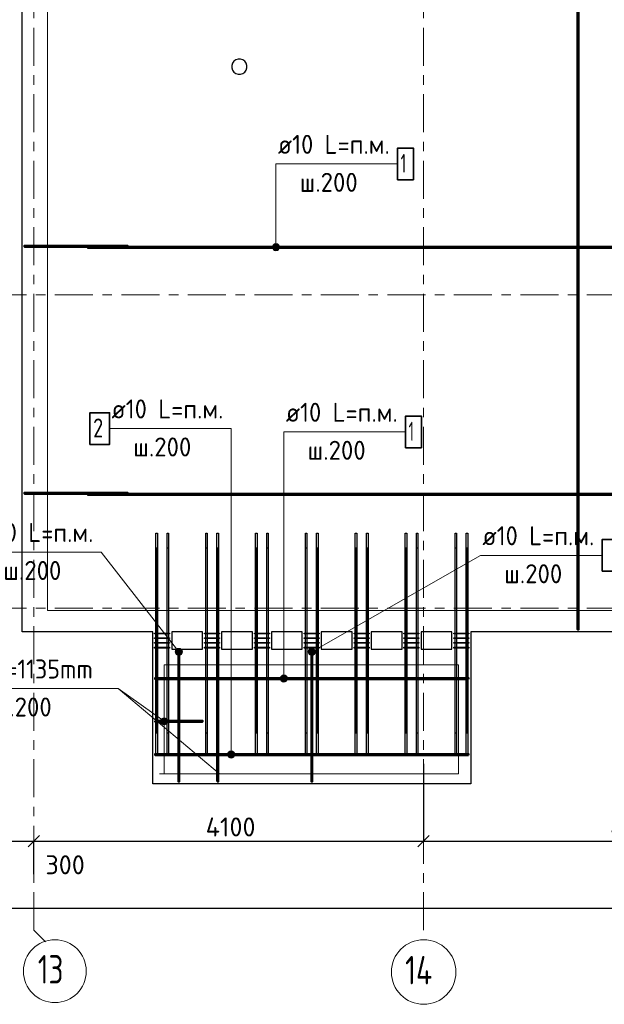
# Model space of a CAD drawing. Header units: metres. Extents: x -38 to 102, y -15 to 21.
# Tile 10 of 229: x 33 to 39, y -4 to 6. Entities that reach past the tile are written whole.
import ezdxf

# ---------------------------------------------------------------- set-up
doc = ezdxf.new("R2010")
doc.units = ezdxf.units.M
doc.header["$PDMODE"] = 65
doc.linetypes.add('______11', pattern=[0.5, 0.4, -0.05, 0, -0.05])
doc.linetypes.add('______5', pattern=[1.1, 0.8, -0.1, 0.1, -0.1])
for name, color, linetype, lineweight in [('XR$2$Осевая линия (1)', 7, '______5', 13), ('XR$2$Размерная линия (1)', 7, 'Continuous', 13), ('XR$5$Арм. стержнями верхней зоны', 180, 'Continuous', 35), ('XR$5$Арм. стержнями нижней зоны', 180, 'Continuous', 35), ('XR$5$Арм.стержн. Арматура края', 96, 'Continuous', 35), ('XR$5$Арм.стержн. Хомут', 240, 'Continuous', 35), ('XR$5$Арм.стержн.горизонт. 1', 180, 'Continuous', 35), ('XR$5$Арм.стержн.горизонт. 2', 202, 'Continuous', 35), ('XR$5$Общий слой (1)_1', 7, 'Continuous', 13), ('XR$5$Перекрытие (1)', 7, 'Continuous', 35)]:
    doc.layers.add(name, color=color, linetype=linetype, lineweight=lineweight)
doc.styles.add('ISOCPEUR', font='txt')
doc.dimstyles.new('DIMSTYLE_3', dxfattribs={"dimtxt": 0.2, "dimasz": 0.2, "dimexe": 0, "dimexo": 0, "dimgap": 0.1, "dimtad": 2, "dimdec": 0, "dimlfac": 1000, "dimrnd": 5, "dimzin": 12, "dimdsep": 46, "dimtxsty": 'ISOCPEUR', "dimblk1": 'ALL_ML_STRICH', "dimblk2": 'ALL_ML_STRICH', "dimsah": 1, "dimcen": 0, "dimclrd": 7, "dimclre": 256, "dimclrt": 7, "dimadec": 0, "dimazin": 0, "dimtfac": 1, "dimtdec": 0, "dimtix": 1, "dimtmove": 2, "dimatfit": 3, "dimfxl": 0, "dimtzin": 0, "dimlwd": 0, "dimlwe": -3, "dimarcsym": 0})
doc.dimstyles.new('DIMSTYLE_4', dxfattribs={"dimtxt": 0.2, "dimasz": 0.2, "dimexe": 0, "dimexo": 0, "dimgap": 0.1, "dimtad": 0, "dimdec": 0, "dimlfac": 1000, "dimrnd": 5, "dimzin": 12, "dimdsep": 46, "dimtxsty": 'ISOCPEUR', "dimblk1": 'ALL_ML_STRICH', "dimblk2": 'ALL_ML_STRICH', "dimsah": 1, "dimcen": 0, "dimclrd": 7, "dimclre": 256, "dimclrt": 7, "dimadec": 0, "dimazin": 0, "dimtfac": 1, "dimtdec": 0, "dimtix": 1, "dimtmove": 2, "dimatfit": 3, "dimfxl": 0, "dimtvp": 1.2, "dimtzin": 0, "dimlwd": 0, "dimlwe": -3, "dimarcsym": 0})

# ---------------------------------------------------------------- blocks, each defined once
blk = doc.blocks.new('ALL_ML_STRICH')
at = {"color": 0, "linetype": 'ByBlock', "lineweight": -2}
for p, q in [((-1, 0), (0.5, 0)), ((-0.3, -0.3), (0.3, 0.3)), ((0, -0.5), (0, 0.5))]:
    blk.add_line(p, q, dxfattribs=at)
blk = doc.blocks.new('*D12')
at = {"layer": 'DEFPOINTS', "color": 7, "linetype": 'Continuous', "lineweight": 13, "transparency": 33554687}
for p in [(0.5, -3.103), (0.5, -3.156), (61.6, -3.14)]:
    blk.add_point(p, dxfattribs=at)
at = {"layer": 'XR$2$Размерная линия (1)', "color": 9, "linetype": 'Continuous', "lineweight": -2, "true_color": 0xc7c7c7, "transparency": 33554687}
for p, q in [((0.5, -3.123), (0.5, -3.156)), ((61.6, -3.156), (61.6, -3.156))]:
    blk.add_line(p, q, dxfattribs=at)
at = {"layer": 'XR$2$Размерная линия (1)', "color": 7, "linetype": 'Continuous', "lineweight": -2, "transparency": 33554687}
blk.add_line((0.5, -3.156), (61.6, -3.156), dxfattribs=at)
at = {"layer": 'XR$2$Размерная линия (1)', "color": 7, "linetype": 'Continuous', "lineweight": 13, "transparency": 33554687, "xscale": 0.2, "yscale": 0.2, "zscale": 0.2, "rotation": 180}
blk.add_blockref('ALL_ML_STRICH', (0.5, -3.156), dxfattribs=at)
at = {"layer": 'XR$2$Размерная линия (1)', "color": 7, "linetype": 'Continuous', "lineweight": 13, "transparency": 33554687, "xscale": 0.2, "yscale": 0.2, "zscale": 0.2}
blk.add_blockref('ALL_ML_STRICH', (61.6, -3.156), dxfattribs=at)
at = {"layer": 'XR$2$Размерная линия (1)', "color": 7, "linetype": 'Continuous', "lineweight": 13, "transparency": 33554687, "insert": (31.1, -3.006), "char_height": 0.2, "width": 1, "attachment_point": 5, "style": 'ISOCPEUR'}
blk.add_mtext('\\A1;{61100}', dxfattribs=at)
blk = doc.blocks.new('*D20')
at = {"layer": 'DEFPOINTS', "color": 7, "linetype": 'Continuous', "lineweight": 13, "transparency": 33554687}
for p in [(32.55, -2.452), (32.55, -2.802), (32.85, -2.818)]:
    blk.add_point(p, dxfattribs=at)
at = {"layer": 'XR$2$Размерная линия (1)', "color": 9, "linetype": 'Continuous', "lineweight": -2, "true_color": 0xc7c7c7, "transparency": 33554687}
for p, q in [((32.55, -2.782), (32.55, -2.452)), ((32.85, -2.798), (32.85, -2.452))]:
    blk.add_line(p, q, dxfattribs=at)
at = {"layer": 'XR$2$Размерная линия (1)', "color": 7, "linetype": 'Continuous', "lineweight": -2, "transparency": 33554687}
blk.add_line((32.55, -2.452), (32.85, -2.452), dxfattribs=at)
at = {"layer": 'XR$2$Размерная линия (1)', "color": 7, "linetype": 'Continuous', "lineweight": 13, "transparency": 33554687, "xscale": 0.2, "yscale": 0.2, "zscale": 0.2, "rotation": 180}
blk.add_blockref('ALL_ML_STRICH', (32.55, -2.452), dxfattribs=at)
at = {"layer": 'XR$2$Размерная линия (1)', "color": 7, "linetype": 'Continuous', "lineweight": 13, "transparency": 33554687, "xscale": 0.2, "yscale": 0.2, "zscale": 0.2}
blk.add_blockref('ALL_ML_STRICH', (32.85, -2.452), dxfattribs=at)
at = {"layer": 'XR$2$Размерная линия (1)', "color": 7, "linetype": 'Continuous', "lineweight": 13, "transparency": 33554687, "insert": (33.178, -2.7), "char_height": 0.2, "width": 0.6, "attachment_point": 5, "style": 'ISOCPEUR'}
blk.add_mtext('\\A1;{300}', dxfattribs=at)
blk = doc.blocks.new('*D21')
at = {"layer": 'DEFPOINTS', "color": 7, "linetype": 'Continuous', "lineweight": 13, "transparency": 33554687}
for p in [(36.95, -1.617), (32.85, -2.452), (32.85, -2.818)]:
    blk.add_point(p, dxfattribs=at)
at = {"layer": 'XR$2$Размерная линия (1)', "color": 9, "linetype": 'Continuous', "lineweight": -2, "true_color": 0xc7c7c7, "transparency": 33554687}
for p, q in [((36.95, -1.637), (36.95, -2.452)), ((32.85, -2.798), (32.85, -2.452))]:
    blk.add_line(p, q, dxfattribs=at)
at = {"layer": 'XR$2$Размерная линия (1)', "color": 7, "linetype": 'Continuous', "lineweight": -2, "transparency": 33554687}
blk.add_line((32.85, -2.452), (36.95, -2.452), dxfattribs=at)
at = {"layer": 'XR$2$Размерная линия (1)', "color": 7, "linetype": 'Continuous', "lineweight": 13, "transparency": 33554687, "xscale": 0.2, "yscale": 0.2, "zscale": 0.2, "rotation": 180}
blk.add_blockref('ALL_ML_STRICH', (32.85, -2.452), dxfattribs=at)
at = {"layer": 'XR$2$Размерная линия (1)', "color": 7, "linetype": 'Continuous', "lineweight": 13, "transparency": 33554687, "xscale": 0.2, "yscale": 0.2, "zscale": 0.2}
blk.add_blockref('ALL_ML_STRICH', (36.95, -2.452), dxfattribs=at)
at = {"layer": 'XR$2$Размерная линия (1)', "color": 7, "linetype": 'Continuous', "lineweight": 13, "transparency": 33554687, "insert": (34.92, -2.302), "char_height": 0.2, "width": 0.8, "attachment_point": 5, "style": 'ISOCPEUR'}
blk.add_mtext('\\A1;{4100}', dxfattribs=at)
blk = doc.blocks.new('*D22')
at = {"layer": 'DEFPOINTS', "color": 7, "linetype": 'Continuous', "lineweight": 13, "transparency": 33554687}
for p in [(36.95, -1.617), (41.45, -1.575), (36.95, -2.452)]:
    blk.add_point(p, dxfattribs=at)
at = {"layer": 'XR$2$Размерная линия (1)', "color": 9, "linetype": 'Continuous', "lineweight": -2, "true_color": 0xc7c7c7, "transparency": 33554687}
for p, q in [((36.95, -1.637), (36.95, -2.452)), ((41.45, -1.595), (41.45, -2.452))]:
    blk.add_line(p, q, dxfattribs=at)
at = {"layer": 'XR$2$Размерная линия (1)', "color": 7, "linetype": 'Continuous', "lineweight": -2, "transparency": 33554687}
blk.add_line((36.95, -2.452), (41.45, -2.452), dxfattribs=at)
at = {"layer": 'XR$2$Размерная линия (1)', "color": 7, "linetype": 'Continuous', "lineweight": 13, "transparency": 33554687, "xscale": 0.2, "yscale": 0.2, "zscale": 0.2, "rotation": 180}
blk.add_blockref('ALL_ML_STRICH', (36.95, -2.452), dxfattribs=at)
at = {"layer": 'XR$2$Размерная линия (1)', "color": 7, "linetype": 'Continuous', "lineweight": 13, "transparency": 33554687, "xscale": 0.2, "yscale": 0.2, "zscale": 0.2}
blk.add_blockref('ALL_ML_STRICH', (41.45, -2.452), dxfattribs=at)
at = {"layer": 'XR$2$Размерная линия (1)', "color": 7, "linetype": 'Continuous', "lineweight": 13, "transparency": 33554687, "insert": (39.2, -2.302), "char_height": 0.2, "width": 0.8, "attachment_point": 5, "style": 'ISOCPEUR'}
blk.add_mtext('\\A1;{4500}', dxfattribs=at)

msp = doc.modelspace()

# ---------------------------------------------------------------- hatches: boundary and pattern name
at = {"layer": 'XR$5$Арм. стержнями верхней зоны', "linetype": 'Continuous', "lineweight": 13, "transparency": 33554687}
for points in [[(34.37, -0.4228), (34.3404, -0.4458), (34.338, -0.4648)], [(34.37, -0.4228), (34.338, -0.4648), (34.3889, -0.4252)], [(34.3889, -0.4252), (34.338, -0.4648), (34.3454, -0.4828)], [(34.3404, -0.4458), (34.37, -0.4228), (34.352, -0.4302)], [(34.3889, -0.4252), (34.3454, -0.4828), (34.4046, -0.4367)], [(34.4046, -0.4367), (34.3454, -0.4828), (34.3611, -0.4944)], [(34.4046, -0.4367), (34.3611, -0.4944), (34.412, -0.4548)], [(34.412, -0.4548), (34.3611, -0.4944), (34.38, -0.4967)], [(34.412, -0.4548), (34.38, -0.4967), (34.4096, -0.4737)], [(34.4096, -0.4737), (34.38, -0.4967), (34.398, -0.4894)], [(34.9582, -1.521), (34.8937, -1.521), (34.8885, -1.5398)], [(34.9582, -1.521), (34.8885, -1.5398), (34.9635, -1.5398)], [(34.9635, -1.5398), (34.8885, -1.5398), (34.8937, -1.5585)], [(34.9447, -1.5075), (34.9072, -1.5075), (34.8937, -1.521)], [(34.9447, -1.5075), (34.8937, -1.521), (34.9582, -1.521)], [(34.9635, -1.5398), (34.8937, -1.5585), (34.9582, -1.5585)], [(34.9072, -1.5075), (34.9447, -1.5075), (34.926, -1.5023)], [(34.9582, -1.5585), (34.8937, -1.5585), (34.9072, -1.572)], [(34.9582, -1.5585), (34.9072, -1.572), (34.9447, -1.572)], [(34.9447, -1.572), (34.9072, -1.572), (34.926, -1.5773)]]:
    msp.add_hatch(color=7, dxfattribs=at).paths.add_polyline_path(points)
at = {"layer": 'XR$5$Арм. стержнями нижней зоны', "linetype": 'Continuous', "lineweight": 13, "transparency": 33554687}
for points in [[(35.3788, 3.8325), (35.4163, 3.8325), (35.3976, 3.8377)], [(35.4298, 3.819), (35.3653, 3.819), (35.3601, 3.8002)], [(35.4298, 3.819), (35.3601, 3.8002), (35.4351, 3.8002)], [(35.4351, 3.8002), (35.3601, 3.8002), (35.3653, 3.7815)], [(35.4163, 3.8325), (35.3788, 3.8325), (35.3653, 3.819)], [(35.4163, 3.8325), (35.3653, 3.819), (35.4298, 3.819)], [(35.4351, 3.8002), (35.3653, 3.7815), (35.4298, 3.7815)], [(35.4298, 3.7815), (35.3653, 3.7815), (35.3788, 3.768)], [(35.4298, 3.7815), (35.3788, 3.768), (35.4163, 3.768)], [(35.4163, 3.768), (35.3788, 3.768), (35.3976, 3.7627)], [(35.7747, -0.4971), (35.7427, -0.4411), (35.7377, -0.4595)], [(35.7747, -0.4971), (35.7377, -0.4595), (35.7563, -0.492)], [(35.7563, -0.492), (35.7377, -0.4595), (35.7425, -0.4784)], [(35.7936, -0.4923), (35.7564, -0.4272), (35.7427, -0.4411)], [(35.7936, -0.4923), (35.7427, -0.4411), (35.7747, -0.4971)], [(35.8073, -0.4784), (35.7753, -0.4225), (35.7564, -0.4272)], [(35.8073, -0.4784), (35.7564, -0.4272), (35.7936, -0.4923)], [(35.8123, -0.46), (35.7937, -0.4275), (35.7753, -0.4225)], [(35.8123, -0.46), (35.7753, -0.4225), (35.8073, -0.4784)], [(35.7937, -0.4275), (35.8123, -0.46), (35.8075, -0.4411)], [(35.5136, -0.721), (35.4491, -0.721), (35.4438, -0.7398)], [(35.5136, -0.721), (35.4438, -0.7398), (35.5188, -0.7398)], [(35.5001, -0.7075), (35.4626, -0.7075), (35.4491, -0.721)], [(35.5001, -0.7075), (35.4491, -0.721), (35.5136, -0.721)], [(35.4626, -0.7075), (35.5001, -0.7075), (35.4813, -0.7023)], [(35.5188, -0.7398), (35.4438, -0.7398), (35.4491, -0.7585)], [(35.5188, -0.7398), (35.4491, -0.7585), (35.5136, -0.7585)], [(35.5136, -0.7585), (35.4491, -0.7585), (35.4626, -0.772)], [(35.5136, -0.7585), (35.4626, -0.772), (35.5001, -0.772)], [(35.5001, -0.772), (35.4626, -0.772), (35.4813, -0.7773)]]:
    msp.add_hatch(color=7, dxfattribs=at).paths.add_polyline_path(points)
at = {"layer": 'XR$5$Арм.стержн. Арматура края', "linetype": 'Continuous', "lineweight": 13, "transparency": 33554687}
for points in [[(34.1835, -1.1864), (34.2052, -1.1558), (34.1901, -1.168)], [(34.2052, -1.1558), (34.1835, -1.1864), (34.1867, -1.2052)], [(34.2052, -1.1558), (34.1867, -1.2052), (34.224, -1.1526)], [(34.224, -1.1526), (34.1867, -1.2052), (34.199, -1.2203)], [(34.224, -1.1526), (34.199, -1.2203), (34.2424, -1.1592)], [(34.2424, -1.1592), (34.199, -1.2203), (34.2173, -1.2269)], [(34.2424, -1.1592), (34.2173, -1.2269), (34.2546, -1.1743)], [(34.2546, -1.1743), (34.2173, -1.2269), (34.2361, -1.2237)], [(34.2546, -1.1743), (34.2361, -1.2237), (34.2578, -1.1931)], [(34.2578, -1.1931), (34.2361, -1.2237), (34.2512, -1.2115)]]:
    msp.add_hatch(color=7, dxfattribs=at).paths.add_polyline_path(points)

# ---------------------------------------------------------------- linework, layer by layer
at = {"layer": 'XR$2$Осевая линия (1)', "color": 253, "linetype": '______11', "lineweight": 13, "true_color": 0xa0a0a0, "transparency": 33554687}
for p, q in [((32.85, -3.39), (32.85, 19.78)), ((36.95, -3.39), (36.95, 8.76)), ((-2.63, 3.3), (62.6, 3.3)), ((-2.63, 0), (62.6, 0)), ((32.85, -3.39), (32.9702, -3.5102))]:
    msp.add_line(p, q, dxfattribs=at)
at = {"layer": 'XR$2$Осевая линия (1)', "color": 7, "linetype": 'Continuous', "lineweight": 13, "transparency": 33554687}
for centre, radius in [((33.0704, -3.8199), 0.3304), ((36.9521, -3.8291), 0.3396)]:
    msp.add_circle(centre, radius, dxfattribs=at)
at = {"layer": 'XR$5$Арм. стержнями верхней зоны', "color": 7, "linetype": 'Continuous', "lineweight": 13, "transparency": 33554687}
for p, q in [((33.646, 1.891), (34.926, 1.891)), ((34.926, 1.891), (34.926, -1.5398)), ((32.2779, 0.591), (33.5579, 0.591)), ((33.5579, 0.591), (34.375, -0.4598)), ((34.3454, -0.4828), (34.3454, -0.4828)), ((34.352, -0.4302), (34.352, -0.4302)), ((34.398, -0.4894), (34.398, -0.4894)), ((34.4046, -0.4367), (34.4046, -0.4367)), ((34.8885, -1.5398), (34.8885, -1.5398)), ((34.926, -1.5023), (34.926, -1.5023)), ((34.9635, -1.5398), (34.9635, -1.5398)), ((34.926, -1.5773), (34.926, -1.5773))]:
    msp.add_line(p, q, dxfattribs=at)
at = {"layer": 'XR$5$Арм. стержнями верхней зоны', "color": 4, "linetype": 'Continuous', "lineweight": 50, "transparency": 33554687}
for points in [[(38.5825, 11.1952), (38.5825, -0.2248), (38.5725, -0.2248), (38.5725, 11.1952), (38.5825, 11.1952)], [(33.835, 1.2052), (32.75, 1.2052), (32.75, 1.2152), (33.835, 1.2152), (33.835, 1.2052)], [(45.115, 1.1952), (33.415, 1.1952), (33.415, 1.2052), (45.115, 1.2052), (45.115, 1.1952)], [(34.38, -0.4548), (34.38, -1.8248), (34.37, -1.8248), (34.37, -0.4548), (34.38, -0.4548)], [(37.425, -1.5448), (34.125, -1.5448), (34.125, -1.5348), (37.425, -1.5348), (37.425, -1.5448)]]:
    msp.add_lwpolyline(points, dxfattribs=at)
at = {"layer": 'XR$5$Арм. стержнями верхней зоны', "color": 7, "linetype": 'Continuous', "lineweight": 35, "transparency": 33554687}
msp.add_lwpolyline([(33.4393, 1.7244), (33.646, 1.7244), (33.646, 2.0577), (33.4393, 2.0577), (33.4393, 1.7244)], dxfattribs=at)
at = {"layer": 'XR$5$Арм. стержнями верхней зоны', "color": 7, "linetype": 'Continuous', "lineweight": 13, "transparency": 33554687}
for centre in [(34.375, -0.4598), (34.926, -1.5398)]:
    msp.add_circle(centre, 0.0375, dxfattribs=at)
at = {"layer": 'XR$5$Арм. стержнями нижней зоны', "color": 7, "linetype": 'Continuous', "lineweight": 13, "transparency": 33554687}
for p, q in [((35.3976, 4.6765), (36.6776, 4.6765)), ((35.3976, 4.6765), (35.3976, 3.8002)), ((35.3976, 3.8377), (35.3976, 3.8377)), ((35.3601, 3.8002), (35.3601, 3.8002)), ((35.3976, 3.7627), (35.3976, 3.7627)), ((35.4351, 3.8002), (35.4351, 3.8002)), ((35.4813, 1.8562), (36.7613, 1.8562)), ((35.4813, 1.8562), (35.4813, -0.7398)), ((37.5505, 0.5565), (35.775, -0.4598)), ((37.5505, 0.5565), (38.8305, 0.5565)), ((35.7425, -0.4784), (35.7425, -0.4784)), ((35.7564, -0.4272), (35.7564, -0.4272)), ((35.7936, -0.4923), (35.7936, -0.4923)), ((35.8075, -0.4411), (35.8075, -0.4411)), ((35.4813, -0.7023), (35.4813, -0.7023)), ((35.4438, -0.7398), (35.4438, -0.7398)), ((35.4813, -0.7773), (35.4813, -0.7773)), ((35.5188, -0.7398), (35.5188, -0.7398))]:
    msp.add_line(p, q, dxfattribs=at)
at = {"layer": 'XR$5$Арм. стержнями нижней зоны', "color": 7, "linetype": 'Continuous', "lineweight": 35, "transparency": 33554687}
for points in [[(36.6776, 4.5098), (36.8442, 4.5098), (36.8442, 4.8431), (36.6776, 4.8431), (36.6776, 4.5098)], [(36.7613, 1.6895), (36.928, 1.6895), (36.928, 2.0228), (36.7613, 2.0228), (36.7613, 1.6895)], [(38.8305, 0.3899), (38.9972, 0.3899), (38.9972, 0.7232), (38.8305, 0.7232), (38.8305, 0.3899)]]:
    msp.add_lwpolyline(points, dxfattribs=at)
at = {"layer": 'XR$5$Арм. стержнями нижней зоны', "color": 4, "linetype": 'Continuous', "lineweight": 50, "transparency": 33554687}
for points in [[(33.835, 3.8052), (32.75, 3.8052), (32.75, 3.8152), (33.835, 3.8152), (33.835, 3.8052)], [(45.115, 3.7952), (33.415, 3.7952), (33.415, 3.8052), (45.115, 3.8052), (45.115, 3.7952)], [(35.78, -0.4548), (35.78, -1.8248), (35.77, -1.8248), (35.77, -0.4548), (35.78, -0.4548)], [(37.425, -0.7448), (34.125, -0.7448), (34.125, -0.7348), (37.425, -0.7348), (37.425, -0.7448)]]:
    msp.add_lwpolyline(points, dxfattribs=at)
at = {"layer": 'XR$5$Арм. стержнями нижней зоны', "color": 7, "linetype": 'Continuous', "lineweight": 13, "transparency": 33554687}
for centre in [(35.3976, 3.8002), (35.775, -0.4598), (35.4813, -0.7398)]:
    msp.add_circle(centre, 0.0375, dxfattribs=at)
at = {"layer": 'XR$5$Арм.стержн. Арматура края', "color": 7, "linetype": 'Continuous', "lineweight": 13, "transparency": 33554687}
for p, q in [((31.8965, -0.846), (33.7365, -0.846)), ((33.7365, -0.846), (34.2207, -1.1898)), ((34.1901, -1.168), (34.1901, -1.168)), ((34.199, -1.2203), (34.199, -1.2203)), ((34.2424, -1.1592), (34.2424, -1.1592)), ((34.2512, -1.2115), (34.2512, -1.2115))]:
    msp.add_line(p, q, dxfattribs=at)
at = {"layer": 'XR$5$Арм.стержн. Арматура края', "color": 4, "linetype": 'Continuous', "lineweight": 50, "transparency": 33554687}
for points in [[(34.125, -1.1848), (34.625, -1.1848), (34.625, -1.1948), (34.125, -1.1948), (34.125, -1.1848)], [(34.78, -1.8248), (34.78, -1.3248), (34.79, -1.3248), (34.79, -1.8248), (34.78, -1.8248)]]:
    msp.add_lwpolyline(points, dxfattribs=at)
at = {"layer": 'XR$5$Арм.стержн. Арматура края', "color": 7, "linetype": 'Continuous', "lineweight": 13, "transparency": 33554687}
msp.add_circle((34.2207, -1.1898), 0.0375, dxfattribs=at)
at = {"layer": 'XR$5$Арм.стержн. Хомут', "color": 40, "linetype": 'Continuous', "lineweight": 25, "transparency": 33554687}
for points in [[(34.12, -0.2608), (34.278, -0.2608), (34.278, -0.2688), (34.12, -0.2688), (34.12, -0.2608)], [(34.12, -0.3108), (34.278, -0.3108), (34.278, -0.3188), (34.12, -0.3188), (34.12, -0.3108)], [(34.645, -0.2608), (34.803, -0.2608), (34.803, -0.2688), (34.645, -0.2688), (34.645, -0.2608)], [(34.645, -0.3108), (34.803, -0.3108), (34.803, -0.3188), (34.645, -0.3188), (34.645, -0.3108)], [(35.17, -0.2608), (35.328, -0.2608), (35.328, -0.2688), (35.17, -0.2688), (35.17, -0.2608)], [(35.17, -0.3108), (35.328, -0.3108), (35.328, -0.3188), (35.17, -0.3188), (35.17, -0.3108)], [(35.695, -0.2608), (35.853, -0.2608), (35.853, -0.2688), (35.695, -0.2688), (35.695, -0.2608)], [(35.695, -0.3108), (35.853, -0.3108), (35.853, -0.3188), (35.695, -0.3188), (35.695, -0.3108)], [(36.22, -0.2608), (36.378, -0.2608), (36.378, -0.2688), (36.22, -0.2688), (36.22, -0.2608)], [(36.22, -0.3108), (36.378, -0.3108), (36.378, -0.3188), (36.22, -0.3188), (36.22, -0.3108)], [(36.745, -0.2608), (36.903, -0.2608), (36.903, -0.2688), (36.745, -0.2688), (36.745, -0.2608)], [(36.745, -0.3108), (36.903, -0.3108), (36.903, -0.3188), (36.745, -0.3188), (36.745, -0.3108)], [(37.27, -0.2608), (37.428, -0.2608), (37.428, -0.2688), (37.27, -0.2688), (37.27, -0.2608)], [(37.27, -0.3108), (37.428, -0.3108), (37.428, -0.3188), (37.27, -0.3188), (37.27, -0.3108)], [(34.12, -0.3608), (34.278, -0.3608), (34.278, -0.3688), (34.12, -0.3688), (34.12, -0.3608)], [(34.12, -0.4108), (34.278, -0.4108), (34.278, -0.4188), (34.12, -0.4188), (34.12, -0.4108)], [(34.645, -0.3608), (34.803, -0.3608), (34.803, -0.3688), (34.645, -0.3688), (34.645, -0.3608)], [(34.645, -0.4108), (34.803, -0.4108), (34.803, -0.4188), (34.645, -0.4188), (34.645, -0.4108)], [(35.17, -0.3608), (35.328, -0.3608), (35.328, -0.3688), (35.17, -0.3688), (35.17, -0.3608)], [(35.17, -0.4108), (35.328, -0.4108), (35.328, -0.4188), (35.17, -0.4188), (35.17, -0.4108)], [(35.695, -0.3608), (35.853, -0.3608), (35.853, -0.3688), (35.695, -0.3688), (35.695, -0.3608)], [(35.695, -0.4108), (35.853, -0.4108), (35.853, -0.4188), (35.695, -0.4188), (35.695, -0.4108)], [(36.22, -0.3608), (36.378, -0.3608), (36.378, -0.3688), (36.22, -0.3688), (36.22, -0.3608)], [(36.22, -0.4108), (36.378, -0.4108), (36.378, -0.4188), (36.22, -0.4188), (36.22, -0.4108)], [(36.745, -0.3608), (36.903, -0.3608), (36.903, -0.3688), (36.745, -0.3688), (36.745, -0.3608)], [(36.745, -0.4108), (36.903, -0.4108), (36.903, -0.4188), (36.745, -0.4188), (36.745, -0.4108)], [(37.27, -0.3608), (37.428, -0.3608), (37.428, -0.3688), (37.27, -0.3688), (37.27, -0.3608)], [(37.27, -0.4108), (37.428, -0.4108), (37.428, -0.4188), (37.27, -0.4188), (37.27, -0.4108)]]:
    msp.add_lwpolyline(points, dxfattribs=at)
at = {"layer": 'XR$5$Арм.стержн.горизонт. 1', "color": 7, "linetype": 'Continuous', "lineweight": 25, "transparency": 33554687}
for points in [[(34.149, 0.7902), (34.149, -1.5498), (34.133, -1.5498), (34.133, 0.7902), (34.149, 0.7902)], [(34.267, 0.7902), (34.267, -1.5498), (34.251, -1.5498), (34.251, 0.7902), (34.267, 0.7902)], [(34.674, 0.7902), (34.674, -1.5498), (34.658, -1.5498), (34.658, 0.7902), (34.674, 0.7902)], [(34.792, 0.7902), (34.792, -1.5498), (34.776, -1.5498), (34.776, 0.7902), (34.792, 0.7902)], [(35.199, 0.7902), (35.199, -1.5498), (35.183, -1.5498), (35.183, 0.7902), (35.199, 0.7902)], [(35.317, 0.7902), (35.317, -1.5498), (35.301, -1.5498), (35.301, 0.7902), (35.317, 0.7902)], [(35.724, 0.7902), (35.724, -1.5498), (35.708, -1.5498), (35.708, 0.7902), (35.724, 0.7902)], [(35.842, 0.7902), (35.842, -1.5498), (35.826, -1.5498), (35.826, 0.7902), (35.842, 0.7902)], [(36.249, 0.7902), (36.249, -1.5498), (36.233, -1.5498), (36.233, 0.7902), (36.249, 0.7902)], [(36.367, 0.7902), (36.367, -1.5498), (36.351, -1.5498), (36.351, 0.7902), (36.367, 0.7902)], [(36.774, 0.7902), (36.774, -1.5498), (36.758, -1.5498), (36.758, 0.7902), (36.774, 0.7902)], [(36.892, 0.7902), (36.892, -1.5498), (36.876, -1.5498), (36.876, 0.7902), (36.892, 0.7902)], [(37.299, 0.7902), (37.299, -1.5498), (37.283, -1.5498), (37.283, 0.7902), (37.299, 0.7902)], [(37.417, 0.7902), (37.417, -1.5498), (37.401, -1.5498), (37.401, 0.7902), (37.417, 0.7902)]]:
    msp.add_lwpolyline(points, dxfattribs=at)
at = {"layer": 'XR$5$Арм.стержн.горизонт. 2', "color": 34, "linetype": 'Continuous', "lineweight": 25, "transparency": 33554687}
for points in [[(34.135, -1.3148), (34.135, 0.6352), (34.147, 0.6352), (34.147, -1.3148), (34.135, -1.3148)], [(34.253, -1.3148), (34.253, 0.6352), (34.265, 0.6352), (34.265, -1.3148), (34.253, -1.3148)], [(34.66, -1.3148), (34.66, 0.6352), (34.672, 0.6352), (34.672, -1.3148), (34.66, -1.3148)], [(34.778, -1.3148), (34.778, 0.6352), (34.79, 0.6352), (34.79, -1.3148), (34.778, -1.3148)], [(35.185, -1.3148), (35.185, 0.6352), (35.197, 0.6352), (35.197, -1.3148), (35.185, -1.3148)], [(35.303, -1.3148), (35.303, 0.6352), (35.315, 0.6352), (35.315, -1.3148), (35.303, -1.3148)], [(35.71, -1.3148), (35.71, 0.6352), (35.722, 0.6352), (35.722, -1.3148), (35.71, -1.3148)], [(35.828, -1.3148), (35.828, 0.6352), (35.84, 0.6352), (35.84, -1.3148), (35.828, -1.3148)], [(36.235, -1.3148), (36.235, 0.6352), (36.247, 0.6352), (36.247, -1.3148), (36.235, -1.3148)], [(36.353, -1.3148), (36.353, 0.6352), (36.365, 0.6352), (36.365, -1.3148), (36.353, -1.3148)], [(36.76, -1.3148), (36.76, 0.6352), (36.772, 0.6352), (36.772, -1.3148), (36.76, -1.3148)], [(36.878, -1.3148), (36.878, 0.6352), (36.89, 0.6352), (36.89, -1.3148), (36.878, -1.3148)], [(37.285, -1.3148), (37.285, 0.6352), (37.297, 0.6352), (37.297, -1.3148), (37.285, -1.3148)], [(37.403, -1.3148), (37.403, 0.6352), (37.415, 0.6352), (37.415, -1.3148), (37.403, -1.3148)]]:
    msp.add_lwpolyline(points, dxfattribs=at)
at = {"layer": 'XR$5$Общий слой (1)_1', "color": 7, "linetype": 'Continuous', "lineweight": 13, "transparency": 33554687}
msp.add_line((34.8026, -1.7445), (33.7365, -0.846), dxfattribs=at)
for points in [[(32.9919, 8.3849), (32.9919, -0.0251), (61.8219, -0.0251)], [(34.2207, -1.7345), (34.2207, -0.5945), (37.3207, -0.5945), (37.3207, -1.7445), (34.1707, -1.7445)]]:
    msp.add_lwpolyline(points, dxfattribs=at)
at = {"layer": 'XR$5$Перекрытие (1)', "color": 7, "linetype": 'Continuous', "lineweight": 25, "transparency": 33554687}
for p, q in [((32.725, -0.2498), (32.725, 16.6502)), ((34.9403, 5.7369), (34.9325, 5.7129)), ((34.9325, 5.7129), (34.9325, 5.6876)), ((34.9551, 5.7573), (34.9403, 5.7369)), ((34.9755, 5.7721), (34.9551, 5.7573)), ((34.9995, 5.7799), (34.9755, 5.7721)), ((35.0248, 5.7799), (34.9995, 5.7799)), ((35.0488, 5.7721), (35.0248, 5.7799)), ((35.0692, 5.7573), (35.0488, 5.7721)), ((35.084, 5.7369), (35.0692, 5.7573)), ((35.0918, 5.7129), (35.084, 5.7369)), ((35.0918, 5.6876), (35.0918, 5.7129)), ((34.9325, 5.6876), (34.9403, 5.6636)), ((34.9403, 5.6636), (34.9551, 5.6432)), ((34.9551, 5.6432), (34.9755, 5.6284)), ((34.9755, 5.6284), (34.9995, 5.6206)), ((34.9995, 5.6206), (35.0248, 5.6206)), ((35.0248, 5.6206), (35.0488, 5.6284)), ((35.0488, 5.6284), (35.0692, 5.6432)), ((35.0692, 5.6432), (35.084, 5.6636)), ((35.084, 5.6636), (35.0918, 5.6876)), ((34.1, -0.2498), (32.725, -0.2498)), ((34.1, -0.4298), (34.1, -0.2498)), ((34.3, -0.2498), (34.3, -0.4298)), ((34.625, -0.2498), (34.3, -0.2498)), ((34.625, -0.4298), (34.625, -0.2498)), ((34.825, -0.2498), (34.825, -0.4298)), ((35.15, -0.2498), (34.825, -0.2498)), ((35.15, -0.4298), (35.15, -0.2498)), ((35.675, -0.2498), (35.35, -0.2498)), ((35.35, -0.2498), (35.35, -0.4298)), ((35.675, -0.4298), (35.675, -0.2498)), ((36.2, -0.2498), (35.875, -0.2498)), ((35.875, -0.2498), (35.875, -0.4298)), ((36.2, -0.4298), (36.2, -0.2498)), ((36.725, -0.2498), (36.4, -0.2498)), ((36.4, -0.2498), (36.4, -0.4298)), ((36.725, -0.4298), (36.725, -0.2498)), ((36.925, -0.2498), (36.925, -0.4298)), ((37.25, -0.2498), (36.925, -0.2498)), ((37.25, -0.4298), (37.25, -0.2498)), ((41.35, -0.2498), (37.45, -0.2498)), ((37.45, -0.2498), (37.45, -0.4298)), ((34.1, -1.8498), (34.1, -0.4298)), ((34.3, -0.4298), (34.625, -0.4298)), ((34.825, -0.4298), (35.15, -0.4298)), ((35.35, -0.4298), (35.675, -0.4298)), ((35.875, -0.4298), (36.2, -0.4298)), ((36.4, -0.4298), (36.725, -0.4298)), ((36.925, -0.4298), (37.25, -0.4298)), ((37.45, -0.4298), (37.45, -1.8498)), ((37.45, -1.8498), (34.1, -1.8498))]:
    msp.add_line(p, q, dxfattribs=at)

# ---------------------------------------------------------------- texts
at = {"layer": 'XR$2$Осевая линия (1)', "color": 7, "linetype": 'Continuous', "lineweight": 13, "transparency": 33554687, "char_height": 0.3, "attachment_point": 7, "style": 'ISOCPEUR'}
for s, insert, width in [('\\W0.75;13', (32.8904, -3.9504), 0.472281), ('\\W0.76;14', (36.7571, -3.9596), 0.504562)]:
    msp.add_mtext(s, dxfattribs=dict(at, insert=insert, width=width))
at = {"layer": 'XR$5$Арм. стержнями верхней зоны', "color": 7, "linetype": 'Continuous', "lineweight": 25, "transparency": 33554687, "char_height": 0.2, "attachment_point": 7, "style": 'ISOCPEUR'}
for s, insert, width in [('\\W0.94;ø10 L=п.м.', (33.666, 1.9977), 1.333221), ('\\W0.78;2', (33.4726, 1.7977), 0.217605), ('\\W0.95;ш.200 ', (33.896, 1.5977), 0.874664), ('\\W0.94;ø10 L=п.м.', (32.2979, 0.6977), 1.333221), ('\\W0.95;ш.200 ', (32.5279, 0.2977), 0.874664)]:
    msp.add_mtext(s, dxfattribs=dict(at, insert=insert, width=width))
at = {"layer": 'XR$5$Арм. стержнями нижней зоны', "color": 7, "linetype": 'Continuous', "lineweight": 25, "transparency": 33554687, "char_height": 0.2, "attachment_point": 7, "style": 'ISOCPEUR'}
for s, insert, width in [('\\W0.94;ø10 L=п.м.', (35.4176, 4.7831), 1.333221), ('\\W0.56;1', (36.7109, 4.5831), 0.155556), ('\\W0.95;ш.200 ', (35.6476, 4.3831), 0.874664), ('\\W0.94;ø10 L=п.м.', (35.5013, 1.9628), 1.333221), ('\\W0.56;1', (36.7946, 1.7628), 0.155556), ('\\W0.95;ш.200 ', (35.7313, 1.5628), 0.874664), ('\\W0.94;ø10 L=п.м.', (37.5705, 0.6632), 1.333221), ('\\W0.95;ш.200 ', (37.8005, 0.2632), 0.874664)]:
    msp.add_mtext(s, dxfattribs=dict(at, insert=insert, width=width))
at = {"layer": 'XR$5$Арм.стержн. Арматура края', "color": 7, "linetype": 'Continuous', "lineweight": 25, "transparency": 33554687, "char_height": 0.2, "attachment_point": 7, "style": 'ISOCPEUR'}
for s, insert, width in [('\\W0.92;ø10 L=1135mm ', (31.9365, -0.7394), 1.871128), ('\\W0.95;ш.200 ', (32.4265, -1.1394), 0.874664)]:
    msp.add_mtext(s, dxfattribs=dict(at, insert=insert, width=width))

# ---------------------------------------------------------------- dimensions: what is measured, and where the dimension line sits
at = {"layer": 'XR$2$Размерная линия (1)', "color": 7, "linetype": 'Continuous', "lineweight": 13, "transparency": 33554687}
for base, p1, p2, dimstyle, picture, middle in [((36.95, -2.452), (32.85, -2.7982), (36.95, -1.6372), 'DIMSTYLE_3', '*D21', (34.92, -2.302)), ((41.45, -2.452), (36.95, -1.6372), (41.45, -1.5948), 'DIMSTYLE_3', '*D22', (39.2, -2.302)), ((32.85, -2.452), (32.55, -2.7816), (32.85, -2.7982), 'DIMSTYLE_4', '*D20', (33.1784, -2.6996)), ((61.6, -3.1563), (0.5, -3.1233), (61.6, -3.1563), 'DIMSTYLE_3', '*D12', (31.1, -3.0063))]:
    dim = msp.add_linear_dim(base=base, p1=p1, p2=p2, dimstyle=dimstyle, override={"dimpost": '<>', "dimclrd": 7, "dimclre": 9, "dimclrt": 7, "dimlwd": 0, "dimlwe": 65533}, dxfattribs=at)
    dim.commit()
    dim.dimension.update_dxf_attribs({"geometry": picture, "text_midpoint": middle, "dimtype": 160})

doc.saveas('drawing.dxf')
